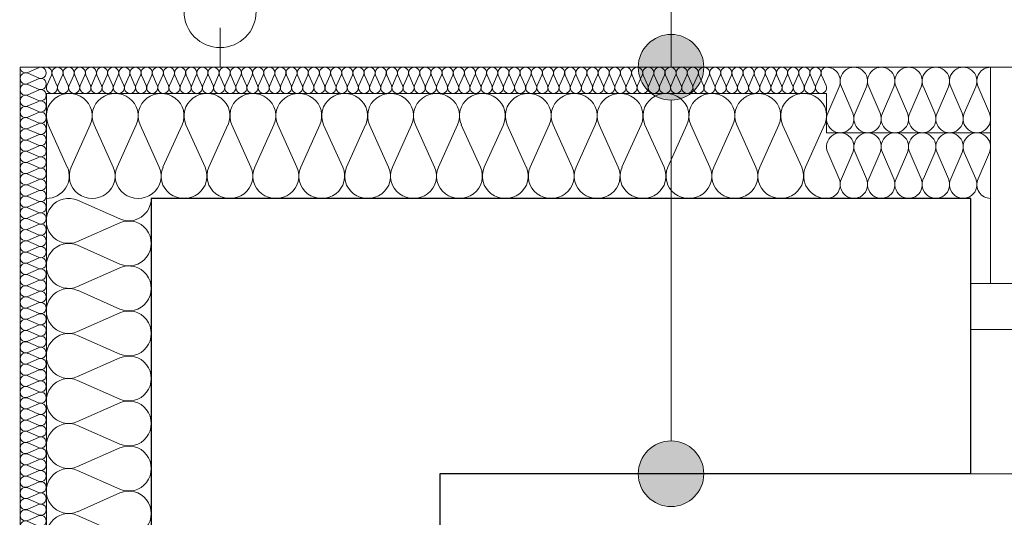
# Model space of a CAD drawing. Extents: x -438200 to -357500, y 15000 to 163871.
# Tile 15 of 148: x -430486 to -428984, y 36606 to 37365. Entities that reach past the tile are written whole.
import ezdxf

# ---------------------------------------------------------------- set-up
doc = ezdxf.new("R2010")
doc.units = 0
doc.header["$MEASUREMENT"] = 0
for name, color, linetype in [('#podkład', 252, 'Continuous'), ('Arch ocieplenie', 252, 'Continuous'), ('Arch opisy', 252, 'Continuous'), ('Inwent Izolacje', 252, 'Continuous')]:
    doc.layers.add(name, color=color, linetype=linetype)
for name, color, linetype, lineweight in [('Arch ocieplenie_Nr_Pióra__9', 252, 'Continuous', 13), ('Arch opisy_Nr_Pióra__21', 252, 'Continuous', 9), ('Arch wykończenie_Nr_Pióra__3', 252, 'Continuous', 18), ('INWENT DACH_Nr_Pióra__21', 252, 'Continuous', 9), ('Inwent Izolacje_Nr_Pióra__2', 252, 'Continuous', 13), ('INWENT. OKNA_Nr_Pióra__5', 252, 'Continuous', 13), ('INWENT.ŚCIANY_Nr_Pióra__1', 252, 'Continuous', 25), ('INWENT.ŚCIANY_Nr_Pióra__2', 252, 'Continuous', 13), ('INWENT.ŚCIANY_Nr_Pióra__21', 252, 'Continuous', 9)]:
    doc.layers.add(name, color=color, linetype=linetype, lineweight=lineweight)

# ---------------------------------------------------------------- blocks, each defined once
blk = doc.blocks.new('Izolacja cieplna 14_14', base_point=(-430484.9, 37292.6))
at = {"layer": 'Arch ocieplenie_Nr_Pióra__9', "linetype": 'Continuous'}
for p, q in [((-430456.9, 37291.9), (-430473, 37284.8)), ((-430473, 37283.4), (-430456.9, 37276.2)), ((-430456.9, 37274.8), (-430473, 37267.7)), ((-430473, 37266.3), (-430456.9, 37259.2)), ((-430456.9, 37257.7), (-430473, 37250.6)), ((-430473, 37249.2), (-430456.9, 37242.1)), ((-430456.9, 37240.6), (-430473, 37233.5)), ((-430473, 37232.1), (-430456.9, 37225)), ((-430456.9, 37223.6), (-430473, 37216.5)), ((-430473, 37215), (-430456.9, 37207.9)), ((-430456.9, 37206.5), (-430473, 37199.4)), ((-430473, 37197.9), (-430456.9, 37190.8)), ((-430456.9, 37189.4), (-430473, 37182.3)), ((-430473, 37180.9), (-430456.9, 37173.7)), ((-430456.9, 37172.3), (-430473, 37165.2)), ((-430473, 37163.8), (-430456.9, 37156.7)), ((-430456.9, 37155.2), (-430473, 37148.1)), ((-430473, 37146.7), (-430456.9, 37139.6)), ((-430456.9, 37138.1), (-430473, 37131)), ((-430473, 37129.6), (-430456.9, 37122.5)), ((-430456.9, 37121.1), (-430473, 37114)), ((-430473, 37112.5), (-430456.9, 37105.4)), ((-430456.9, 37104), (-430473, 37096.9)), ((-430473, 37095.4), (-430456.9, 37088.3)), ((-430456.9, 37086.9), (-430473, 37079.8)), ((-430473, 37078.4), (-430456.9, 37071.2)), ((-430456.9, 37069.8), (-430473, 37062.7)), ((-430473, 37061.3), (-430456.9, 37054.2)), ((-430456.9, 37052.7), (-430473, 37045.6)), ((-430473, 37044.2), (-430456.9, 37037.1)), ((-430456.9, 37035.6), (-430473, 37028.5)), ((-430473, 37027.1), (-430456.9, 37020)), ((-430456.9, 37018.6), (-430473, 37011.5)), ((-430473, 37010), (-430456.9, 37002.9)), ((-430456.9, 37001.5), (-430473, 36994.4)), ((-430473, 36992.9), (-430456.9, 36985.8)), ((-430456.9, 36984.4), (-430473, 36977.3)), ((-430473, 36975.9), (-430456.9, 36968.7)), ((-430456.9, 36967.3), (-430473, 36960.2)), ((-430473, 36958.8), (-430456.9, 36951.7)), ((-430456.9, 36950.2), (-430473, 36943.1)), ((-430473, 36941.7), (-430456.9, 36934.6)), ((-430456.9, 36933.1), (-430473, 36926)), ((-430473, 36924.6), (-430456.9, 36917.5)), ((-430456.9, 36916.1), (-430473, 36909)), ((-430473, 36907.5), (-430456.9, 36900.4)), ((-430456.9, 36899), (-430473, 36891.9)), ((-430473, 36890.4), (-430456.9, 36883.3)), ((-430456.9, 36881.9), (-430473, 36874.8)), ((-430473, 36873.4), (-430456.9, 36866.2)), ((-430456.9, 36864.8), (-430473, 36857.7)), ((-430473, 36856.3), (-430456.9, 36849.2)), ((-430456.9, 36847.7), (-430473, 36840.6)), ((-430473, 36839.2), (-430456.9, 36832.1)), ((-430456.9, 36830.6), (-430473, 36823.5)), ((-430473, 36822.1), (-430456.9, 36815)), ((-430456.9, 36813.6), (-430473, 36806.5)), ((-430473, 36805), (-430456.9, 36797.9)), ((-430456.9, 36796.5), (-430473, 36789.4)), ((-430473, 36787.9), (-430456.9, 36780.8)), ((-430456.9, 36779.4), (-430473, 36772.3)), ((-430473, 36770.9), (-430456.9, 36763.7)), ((-430456.9, 36762.3), (-430473, 36755.2)), ((-430473, 36753.8), (-430456.9, 36746.7)), ((-430456.9, 36745.2), (-430473, 36738.1)), ((-430473, 36736.7), (-430456.9, 36729.6)), ((-430456.9, 36728.1), (-430473, 36721)), ((-430473, 36719.6), (-430456.9, 36712.5)), ((-430456.9, 36711.1), (-430473, 36704)), ((-430473, 36702.5), (-430456.9, 36695.4)), ((-430456.9, 36694), (-430473, 36686.9)), ((-430473, 36685.4), (-430456.9, 36678.3)), ((-430456.9, 36676.9), (-430473, 36669.8)), ((-430473, 36668.4), (-430456.9, 36661.2)), ((-430456.9, 36659.8), (-430473, 36652.7)), ((-430473, 36651.3), (-430456.9, 36644.2)), ((-430456.9, 36642.7), (-430473, 36635.6)), ((-430473, 36634.2), (-430456.9, 36627.1)), ((-430456.9, 36625.6), (-430473, 36618.5)), ((-430473, 36617.1), (-430456.9, 36610)), ((-430456.9, 36608.6), (-430473, 36601.5)), ((-430473, 36600), (-430456.9, 36592.9)), ((-430456.9, 36591.5), (-430473, 36584.4)), ((-430473, 36582.9), (-430456.9, 36575.8)), ((-430456.9, 36574.4), (-430473, 36567.3)), ((-430473, 36565.9), (-430456.9, 36558.7)), ((-430456.9, 36557.3), (-430473, 36550.2)), ((-430473, 36548.8), (-430456.9, 36541.7)), ((-430456.9, 36540.2), (-430473, 36533.1)), ((-430473, 36531.7), (-430456.9, 36524.6)), ((-430456.9, 36523.1), (-430473, 36516)), ((-430473, 36514.6), (-430456.9, 36507.5)), ((-430456.9, 36506.1), (-430473, 36499)), ((-430473, 36497.5), (-430456.9, 36490.4)), ((-430456.9, 36489), (-430473, 36481.9)), ((-430473, 36480.4), (-430456.9, 36473.3)), ((-430456.9, 36471.9), (-430473, 36464.8)), ((-430473, 36463.4), (-430456.9, 36456.2)), ((-430456.9, 36454.8), (-430473, 36447.7)), ((-430473, 36446.3), (-430456.9, 36439.2)), ((-430456.9, 36437.7), (-430473, 36430.6)), ((-430473, 36429.2), (-430456.9, 36422.1)), ((-430456.9, 36420.6), (-430473, 36413.5)), ((-430473, 36412.1), (-430456.9, 36405)), ((-430456.9, 36403.6), (-430473, 36396.5)), ((-430473, 36395), (-430456.9, 36387.9)), ((-430456.9, 36386.5), (-430473, 36379.4)), ((-430473, 36377.9), (-430456.9, 36370.8)), ((-430456.9, 36369.4), (-430473, 36362.3)), ((-430473, 36360.9), (-430456.9, 36353.7)), ((-430456.9, 36352.3), (-430473, 36345.2)), ((-430473, 36343.8), (-430456.9, 36336.7)), ((-430456.9, 36335.2), (-430473, 36328.1)), ((-430473, 36326.7), (-430456.9, 36319.6)), ((-430456.9, 36318.1), (-430473, 36311)), ((-430473, 36309.6), (-430456.9, 36302.5)), ((-430456.9, 36301.1), (-430473, 36294)), ((-430473, 36292.5), (-430456.9, 36285.4)), ((-430456.9, 36284), (-430473, 36276.9)), ((-430473, 36275.4), (-430456.9, 36268.3)), ((-430456.9, 36266.9), (-430473, 36259.8)), ((-430473, 36258.4), (-430456.9, 36251.2)), ((-430456.9, 36249.8), (-430473, 36242.7)), ((-430473, 36241.3), (-430456.9, 36234.2)), ((-430456.9, 36232.7), (-430473, 36225.6)), ((-430473, 36224.2), (-430456.9, 36217.1)), ((-430456.9, 36215.6), (-430473, 36208.5)), ((-430473, 36207.1), (-430456.9, 36200)), ((-430456.9, 36198.6), (-430473, 36191.5)), ((-430473, 36190), (-430456.9, 36182.9)), ((-430456.9, 36181.5), (-430473, 36174.4)), ((-430473, 36172.9), (-430456.9, 36165.8)), ((-430456.9, 36164.4), (-430473, 36157.3)), ((-430473, 36155.9), (-430456.9, 36148.7)), ((-430456.9, 36147.3), (-430473, 36140.2)), ((-430473, 36138.8), (-430456.9, 36131.7)), ((-430456.9, 36130.2), (-430473, 36123.1)), ((-430473, 36121.7), (-430456.9, 36114.6)), ((-430456.9, 36113.1), (-430473, 36106)), ((-430473, 36104.6), (-430456.9, 36097.5)), ((-430456.9, 36096.1), (-430473, 36089)), ((-430473, 36087.5), (-430456.9, 36080.4)), ((-430456.9, 36079), (-430473, 36071.9)), ((-430473, 36070.4), (-430456.9, 36063.3))]:
    blk.add_line(p, q, dxfattribs=at)
for centre, start_param, end_param in [((-430476.4, 37292.6), 4.712389, 6.695979), ((-430453.5, 37284.1), 5.870392, 9.837571), ((-430476.4, 37275.5), 2.7288, 6.695979), ((-430453.5, 37267), 5.870392, 9.837571), ((-430476.4, 37258.4), 2.7288, 6.695979), ((-430453.5, 37249.9), 5.870392, 9.837571), ((-430476.4, 37241.4), 2.7288, 6.695979), ((-430453.5, 37232.8), 5.870392, 9.837571), ((-430476.4, 37224.3), 2.7288, 6.695979), ((-430476.4, 37207.2), 2.7288, 6.695979), ((-430453.5, 37215.7), 5.870392, 9.837571), ((-430476.4, 37190.1), 2.7288, 6.695979), ((-430453.5, 37198.7), 5.870392, 9.837571), ((-430476.4, 37173), 2.7288, 6.695979), ((-430453.5, 37181.6), 5.870392, 9.837571), ((-430453.5, 37164.5), 5.870392, 9.837571), ((-430476.4, 37155.9), 2.7288, 6.695979), ((-430453.5, 37147.4), 5.870392, 9.837571), ((-430476.4, 37138.9), 2.7288, 6.695979), ((-430453.5, 37130.3), 5.870392, 9.837571), ((-430476.4, 37121.8), 2.7288, 6.695979), ((-430453.5, 37113.2), 5.870392, 9.837571), ((-430476.4, 37104.7), 2.7288, 6.695979), ((-430453.5, 37096.2), 5.870392, 9.837571), ((-430476.4, 37087.6), 2.7288, 6.695979), ((-430476.4, 37070.5), 2.7288, 6.695979), ((-430453.5, 37079.1), 5.870392, 9.837571), ((-430476.4, 37053.4), 2.7288, 6.695979), ((-430453.5, 37062), 5.870392, 9.837571), ((-430476.4, 37036.4), 2.7288, 6.695979), ((-430453.5, 37044.9), 5.870392, 9.837571), ((-430453.5, 37027.8), 5.870392, 9.837571), ((-430476.4, 37019.3), 2.7288, 6.695979), ((-430453.5, 37010.7), 5.870392, 9.837571), ((-430476.4, 37002.2), 2.7288, 6.695979), ((-430453.5, 36993.7), 5.870392, 9.837571), ((-430476.4, 36985.1), 2.7288, 6.695979), ((-430453.5, 36976.6), 5.870392, 9.837571), ((-430476.4, 36968), 2.7288, 6.695979), ((-430476.4, 36950.9), 2.7288, 6.695979), ((-430453.5, 36959.5), 5.870392, 9.837571), ((-430476.4, 36933.9), 2.7288, 6.695979), ((-430453.5, 36942.4), 5.870392, 9.837571), ((-430476.4, 36916.8), 2.7288, 6.695979), ((-430453.5, 36925.3), 5.870392, 9.837571), ((-430453.5, 36908.2), 5.870392, 9.837571), ((-430476.4, 36899.7), 2.7288, 6.695979), ((-430453.5, 36891.2), 5.870392, 9.837571), ((-430476.4, 36882.6), 2.7288, 6.695979), ((-430453.5, 36874.1), 5.870392, 9.837571), ((-430476.4, 36865.5), 2.7288, 6.695979), ((-430453.5, 36857), 5.870392, 9.837571), ((-430476.4, 36848.4), 2.7288, 6.695979), ((-430476.4, 36831.4), 2.7288, 6.695979), ((-430453.5, 36839.9), 5.870392, 9.837571), ((-430476.4, 36814.3), 2.7288, 6.695979), ((-430453.5, 36822.8), 5.870392, 9.837571), ((-430476.4, 36797.2), 2.7288, 6.695979), ((-430453.5, 36805.7), 5.870392, 9.837571), ((-430453.5, 36788.7), 5.870392, 9.837571), ((-430476.4, 36780.1), 2.7288, 6.695979), ((-430453.5, 36771.6), 5.870392, 9.837571), ((-430476.4, 36763), 2.7288, 6.695979), ((-430453.5, 36754.5), 5.870392, 9.837571), ((-430476.4, 36745.9), 2.7288, 6.695979), ((-430453.5, 36737.4), 5.870392, 9.837571), ((-430476.4, 36728.9), 2.7288, 6.695979), ((-430476.4, 36711.8), 2.7288, 6.695979), ((-430453.5, 36720.3), 5.870392, 9.837571), ((-430476.4, 36694.7), 2.7288, 6.695979), ((-430453.5, 36703.2), 5.870392, 9.837571), ((-430476.4, 36677.6), 2.7288, 6.695979), ((-430453.5, 36686.2), 5.870392, 9.837571), ((-430476.4, 36660.5), 2.7288, 6.695979), ((-430453.5, 36669.1), 5.870392, 9.837571), ((-430453.5, 36652), 5.870392, 9.837571), ((-430476.4, 36643.4), 2.7288, 6.695979), ((-430453.5, 36634.9), 5.870392, 9.837571), ((-430476.4, 36626.4), 2.7288, 6.695979), ((-430453.5, 36617.8), 5.870392, 9.837571), ((-430476.4, 36609.3), 2.7288, 6.695979), ((-430453.5, 36600.7), 5.870392, 9.837571), ((-430476.4, 36592.2), 2.7288, 6.695979), ((-430476.4, 36575.1), 2.7288, 6.695979), ((-430453.5, 36583.7), 5.870392, 9.837571), ((-430476.4, 36558), 2.7288, 6.695979), ((-430453.5, 36566.6), 5.870392, 9.837571), ((-430476.4, 36540.9), 2.7288, 6.695979), ((-430453.5, 36549.5), 5.870392, 9.837571), ((-430453.5, 36532.4), 5.870392, 9.837571), ((-430476.4, 36523.9), 2.7288, 6.695979), ((-430453.5, 36515.3), 5.870392, 9.837571), ((-430476.4, 36506.8), 2.7288, 6.695979), ((-430453.5, 36498.2), 5.870392, 9.837571), ((-430476.4, 36489.7), 2.7288, 6.695979), ((-430453.5, 36481.2), 5.870392, 9.837571), ((-430476.4, 36472.6), 2.7288, 6.695979), ((-430476.4, 36455.5), 2.7288, 6.695979), ((-430453.5, 36464.1), 5.870392, 9.837571), ((-430476.4, 36438.4), 2.7288, 6.695979), ((-430453.5, 36447), 5.870392, 9.837571), ((-430476.4, 36421.4), 2.7288, 6.695979), ((-430453.5, 36429.9), 5.870392, 9.837571), ((-430453.5, 36412.8), 5.870392, 9.837571), ((-430476.4, 36404.3), 2.7288, 6.695979), ((-430453.5, 36395.7), 5.870392, 9.837571), ((-430476.4, 36387.2), 2.7288, 6.695979), ((-430453.5, 36378.7), 5.870392, 9.837571), ((-430476.4, 36370.1), 2.7288, 6.695979), ((-430453.5, 36361.6), 5.870392, 9.837571), ((-430476.4, 36353), 2.7288, 6.695979), ((-430476.4, 36335.9), 2.7288, 6.695979), ((-430453.5, 36344.5), 5.870392, 9.837571), ((-430476.4, 36318.9), 2.7288, 6.695979), ((-430453.5, 36327.4), 5.870392, 9.837571), ((-430476.4, 36301.8), 2.7288, 6.695979), ((-430453.5, 36310.3), 5.870392, 9.837571), ((-430453.5, 36293.2), 5.870392, 9.837571), ((-430476.4, 36284.7), 2.7288, 6.695979), ((-430453.5, 36276.2), 5.870392, 9.837571), ((-430476.4, 36267.6), 2.7288, 6.695979), ((-430453.5, 36259.1), 5.870392, 9.837571), ((-430476.4, 36250.5), 2.7288, 6.695979), ((-430453.5, 36242), 5.870392, 9.837571), ((-430476.4, 36233.4), 2.7288, 6.695979), ((-430476.4, 36216.4), 2.7288, 6.695979), ((-430453.5, 36224.9), 5.870392, 9.837571), ((-430476.4, 36199.3), 2.7288, 6.695979), ((-430453.5, 36207.8), 5.870392, 9.837571), ((-430476.4, 36182.2), 2.7288, 6.695979), ((-430453.5, 36190.7), 5.870392, 9.837571), ((-430476.4, 36165.1), 2.7288, 6.695979), ((-430453.5, 36173.7), 5.870392, 9.837571), ((-430453.5, 36156.6), 5.870392, 9.837571), ((-430476.4, 36148), 2.7288, 6.695979), ((-430453.5, 36139.5), 5.870392, 9.837571), ((-430476.4, 36130.9), 2.7288, 6.695979), ((-430453.5, 36122.4), 5.870392, 9.837571), ((-430476.4, 36113.9), 2.7288, 6.695979), ((-430453.5, 36105.3), 5.870392, 9.837571), ((-430476.4, 36096.8), 2.7288, 6.695979), ((-430476.4, 36079.7), 2.7288, 6.695979), ((-430453.5, 36088.2), 5.870392, 9.837571), ((-430476.4, 36062.6), 2.7288, 4.712389), ((-430453.5, 36071.2), 5.870392, 9.837571)]:
    blk.add_ellipse(centre, major_axis=(0, -8.54), ratio=0.995956, start_param=start_param, end_param=end_param, dxfattribs=at)
blk = doc.blocks.new('Izolacja cieplna 14_18', base_point=(-429254.9, 37292.6))
at = {"layer": 'Arch ocieplenie_Nr_Pióra__9', "linetype": 'Continuous'}
for p, q in [((-430437.2, 37280.7), (-430444.2, 37264.5)), ((-430428.7, 37264.5), (-430435.7, 37280.7)), ((-430420.2, 37280.7), (-430427.2, 37264.5)), ((-430411.7, 37264.5), (-430418.7, 37280.7)), ((-430403.2, 37280.7), (-430410.2, 37264.5)), ((-430394.7, 37264.5), (-430401.7, 37280.7)), ((-430386.2, 37280.7), (-430393.2, 37264.5)), ((-430377.7, 37264.5), (-430384.7, 37280.7)), ((-430369.2, 37280.7), (-430376.2, 37264.5)), ((-430360.7, 37264.5), (-430367.7, 37280.7)), ((-430352.2, 37280.7), (-430359.2, 37264.5)), ((-430343.7, 37264.5), (-430350.7, 37280.7)), ((-430335.2, 37280.7), (-430342.2, 37264.5)), ((-430326.7, 37264.5), (-430333.7, 37280.7)), ((-430318.2, 37280.7), (-430325.2, 37264.5)), ((-430309.7, 37264.5), (-430316.7, 37280.7)), ((-430301.2, 37280.7), (-430308.2, 37264.5)), ((-430292.7, 37264.5), (-430299.7, 37280.7)), ((-430284.2, 37280.7), (-430291.2, 37264.5)), ((-430275.7, 37264.5), (-430282.7, 37280.7)), ((-430267.2, 37280.7), (-430274.2, 37264.5)), ((-430258.7, 37264.5), (-430265.7, 37280.7)), ((-430250.2, 37280.7), (-430257.2, 37264.5)), ((-430241.7, 37264.5), (-430248.7, 37280.7)), ((-430233.2, 37280.7), (-430240.2, 37264.5)), ((-430224.7, 37264.5), (-430231.7, 37280.7)), ((-430216.2, 37280.7), (-430223.2, 37264.5)), ((-430207.7, 37264.5), (-430214.7, 37280.7)), ((-430199.2, 37280.7), (-430206.2, 37264.5)), ((-430190.7, 37264.5), (-430197.7, 37280.7)), ((-430182.2, 37280.7), (-430189.2, 37264.5)), ((-430173.7, 37264.5), (-430180.7, 37280.7)), ((-430165.2, 37280.7), (-430172.2, 37264.5)), ((-430156.7, 37264.5), (-430163.7, 37280.7)), ((-430148.2, 37280.7), (-430155.2, 37264.5)), ((-430139.7, 37264.5), (-430146.7, 37280.7)), ((-430131.2, 37280.7), (-430138.2, 37264.5)), ((-430122.7, 37264.5), (-430129.7, 37280.7)), ((-430114.2, 37280.7), (-430121.2, 37264.5)), ((-430105.7, 37264.5), (-430112.7, 37280.7)), ((-430097.2, 37280.7), (-430104.2, 37264.5)), ((-430088.7, 37264.5), (-430095.7, 37280.7)), ((-430080.2, 37280.7), (-430087.2, 37264.5)), ((-430071.7, 37264.5), (-430078.7, 37280.7)), ((-430063.2, 37280.7), (-430070.2, 37264.5)), ((-430054.7, 37264.5), (-430061.7, 37280.7)), ((-430046.2, 37280.7), (-430053.2, 37264.5)), ((-430037.7, 37264.5), (-430044.7, 37280.7)), ((-430029.2, 37280.7), (-430036.2, 37264.5)), ((-430020.7, 37264.5), (-430027.7, 37280.7)), ((-430012.2, 37280.7), (-430019.2, 37264.5)), ((-430003.7, 37264.5), (-430010.7, 37280.7)), ((-429995.2, 37280.7), (-430002.2, 37264.5)), ((-429986.7, 37264.5), (-429993.7, 37280.7)), ((-429978.2, 37280.7), (-429985.2, 37264.5)), ((-429969.7, 37264.5), (-429976.7, 37280.7)), ((-429961.2, 37280.7), (-429968.2, 37264.5)), ((-429952.7, 37264.5), (-429959.7, 37280.7)), ((-429944.2, 37280.7), (-429951.2, 37264.5)), ((-429935.7, 37264.5), (-429942.7, 37280.7)), ((-429927.2, 37280.7), (-429934.2, 37264.5)), ((-429918.7, 37264.5), (-429925.7, 37280.7)), ((-429910.2, 37280.7), (-429917.2, 37264.5)), ((-429901.7, 37264.5), (-429908.7, 37280.7)), ((-429893.2, 37280.7), (-429900.2, 37264.5)), ((-429884.7, 37264.5), (-429891.7, 37280.7)), ((-429876.2, 37280.7), (-429883.2, 37264.5)), ((-429867.7, 37264.5), (-429874.7, 37280.7)), ((-429859.2, 37280.7), (-429866.2, 37264.5)), ((-429850.7, 37264.5), (-429857.7, 37280.7)), ((-429842.2, 37280.7), (-429849.2, 37264.5)), ((-429833.7, 37264.5), (-429840.7, 37280.7)), ((-429825.2, 37280.7), (-429832.2, 37264.5)), ((-429816.7, 37264.5), (-429823.7, 37280.7)), ((-429808.2, 37280.7), (-429815.2, 37264.5)), ((-429799.7, 37264.5), (-429806.7, 37280.7)), ((-429791.2, 37280.7), (-429798.2, 37264.5)), ((-429782.7, 37264.5), (-429789.7, 37280.7)), ((-429774.2, 37280.7), (-429781.2, 37264.5)), ((-429765.7, 37264.5), (-429772.7, 37280.7)), ((-429757.2, 37280.7), (-429764.2, 37264.5)), ((-429748.7, 37264.5), (-429755.7, 37280.7)), ((-429740.2, 37280.7), (-429747.2, 37264.5)), ((-429731.7, 37264.5), (-429738.7, 37280.7)), ((-429723.2, 37280.7), (-429730.2, 37264.5)), ((-429714.7, 37264.5), (-429721.7, 37280.7)), ((-429706.2, 37280.7), (-429713.2, 37264.5)), ((-429697.7, 37264.5), (-429704.7, 37280.7)), ((-429689.2, 37280.7), (-429696.2, 37264.5)), ((-429680.7, 37264.5), (-429687.7, 37280.7)), ((-429672.2, 37280.7), (-429679.2, 37264.5)), ((-429663.7, 37264.5), (-429670.7, 37280.7)), ((-429655.2, 37280.7), (-429662.2, 37264.5)), ((-429646.7, 37264.5), (-429653.7, 37280.7)), ((-429638.2, 37280.7), (-429645.2, 37264.5)), ((-429629.7, 37264.5), (-429636.7, 37280.7)), ((-429621.2, 37280.7), (-429628.2, 37264.5)), ((-429612.7, 37264.5), (-429619.7, 37280.7)), ((-429604.2, 37280.7), (-429611.2, 37264.5)), ((-429595.7, 37264.5), (-429602.7, 37280.7)), ((-429587.2, 37280.7), (-429594.2, 37264.5)), ((-429578.7, 37264.5), (-429585.7, 37280.7)), ((-429570.2, 37280.7), (-429577.2, 37264.5)), ((-429561.7, 37264.5), (-429568.7, 37280.7)), ((-429553.2, 37280.7), (-429560.2, 37264.5)), ((-429544.7, 37264.5), (-429551.7, 37280.7)), ((-429536.2, 37280.7), (-429543.2, 37264.5)), ((-429527.7, 37264.5), (-429534.7, 37280.7)), ((-429519.2, 37280.7), (-429526.2, 37264.5)), ((-429510.7, 37264.5), (-429517.7, 37280.7)), ((-429502.2, 37280.7), (-429509.2, 37264.5)), ((-429493.7, 37264.5), (-429500.7, 37280.7)), ((-429485.2, 37280.7), (-429492.2, 37264.5)), ((-429476.7, 37264.5), (-429483.7, 37280.7)), ((-429468.2, 37280.7), (-429475.2, 37264.5)), ((-429459.7, 37264.5), (-429466.7, 37280.7)), ((-429451.2, 37280.7), (-429458.2, 37264.5)), ((-429442.7, 37264.5), (-429449.7, 37280.7)), ((-429434.2, 37280.7), (-429441.2, 37264.5)), ((-429425.7, 37264.5), (-429432.7, 37280.7)), ((-429417.2, 37280.7), (-429424.2, 37264.5)), ((-429408.7, 37264.5), (-429415.7, 37280.7)), ((-429400.2, 37280.7), (-429407.2, 37264.5)), ((-429391.7, 37264.5), (-429398.7, 37280.7)), ((-429383.2, 37280.7), (-429390.2, 37264.5)), ((-429374.7, 37264.5), (-429381.7, 37280.7)), ((-429366.2, 37280.7), (-429373.2, 37264.5)), ((-429357.7, 37264.5), (-429364.7, 37280.7)), ((-429349.2, 37280.7), (-429356.2, 37264.5)), ((-429340.7, 37264.5), (-429347.7, 37280.7)), ((-429332.2, 37280.7), (-429339.2, 37264.5)), ((-429323.7, 37264.5), (-429330.7, 37280.7)), ((-429315.2, 37280.7), (-429322.2, 37264.5)), ((-429306.7, 37264.5), (-429313.7, 37280.7)), ((-429298.2, 37280.7), (-429305.2, 37264.5)), ((-429289.7, 37264.5), (-429296.7, 37280.7)), ((-429281.2, 37280.7), (-429288.2, 37264.5)), ((-429272.7, 37264.5), (-429279.7, 37280.7)), ((-429264.2, 37280.7), (-429271.2, 37264.5)), ((-429255.7, 37264.5), (-429262.7, 37280.7))]:
    blk.add_line(p, q, dxfattribs=at)
for centre, start_param, end_param in [((-430444.9, 37284.1), 1.158004, 3.141593), ((-430427.9, 37284.1), 1.158004, 5.125183), ((-430410.9, 37284.1), 1.158004, 5.125183), ((-430393.9, 37284.1), 1.158004, 5.125183), ((-430376.9, 37284.1), 1.158004, 5.125183), ((-430359.9, 37284.1), 1.158004, 5.125183), ((-430342.9, 37284.1), 1.158004, 5.125183), ((-430325.9, 37284.1), 1.158004, 5.125183), ((-430308.9, 37284.1), 1.158004, 5.125183), ((-430291.9, 37284.1), 1.158004, 5.125183), ((-430274.9, 37284.1), 1.158004, 5.125183), ((-430257.9, 37284.1), 1.158004, 5.125183), ((-430240.9, 37284.1), 1.158004, 5.125183), ((-430223.9, 37284.1), 1.158004, 5.125183), ((-430206.9, 37284.1), 1.158004, 5.125183), ((-430189.9, 37284.1), 1.158004, 5.125183), ((-430172.9, 37284.1), 1.158004, 5.125183), ((-430155.9, 37284.1), 1.158004, 5.125183), ((-430138.9, 37284.1), 1.158004, 5.125183), ((-430121.9, 37284.1), 1.158004, 5.125183), ((-430104.9, 37284.1), 1.158004, 5.125183), ((-430087.9, 37284.1), 1.158004, 5.125183), ((-430070.9, 37284.1), 1.158004, 5.125183), ((-430053.9, 37284.1), 1.158004, 5.125183), ((-430036.9, 37284.1), 1.158004, 5.125183), ((-430019.9, 37284.1), 1.158004, 5.125183), ((-430002.9, 37284.1), 1.158004, 5.125183), ((-429985.9, 37284.1), 1.158004, 5.125183), ((-429968.9, 37284.1), 1.158004, 5.125183), ((-429951.9, 37284.1), 1.158004, 5.125183), ((-429934.9, 37284.1), 1.158004, 5.125183), ((-429917.9, 37284.1), 1.158004, 5.125183), ((-429900.9, 37284.1), 1.158004, 5.125183), ((-429883.9, 37284.1), 1.158004, 5.125183), ((-429866.9, 37284.1), 1.158004, 5.125183), ((-429849.9, 37284.1), 1.158004, 5.125183), ((-429832.9, 37284.1), 1.158004, 5.125183), ((-429815.9, 37284.1), 1.158004, 5.125183), ((-429798.9, 37284.1), 1.158004, 5.125183), ((-429781.9, 37284.1), 1.158004, 5.125183), ((-429764.9, 37284.1), 1.158004, 5.125183), ((-429747.9, 37284.1), 1.158004, 5.125183), ((-429730.9, 37284.1), 1.158004, 5.125183), ((-429713.9, 37284.1), 1.158004, 5.125183), ((-429696.9, 37284.1), 1.158004, 5.125183), ((-429679.9, 37284.1), 1.158004, 5.125183), ((-429662.9, 37284.1), 1.158004, 5.125183), ((-429645.9, 37284.1), 1.158004, 5.125183), ((-429628.9, 37284.1), 1.158004, 5.125183), ((-429611.9, 37284.1), 1.158004, 5.125183), ((-429594.9, 37284.1), 1.158004, 5.125183), ((-429577.9, 37284.1), 1.158004, 5.125183), ((-429560.9, 37284.1), 1.158004, 5.125183), ((-429543.9, 37284.1), 1.158004, 5.125183), ((-429526.9, 37284.1), 1.158004, 5.125183), ((-429509.9, 37284.1), 1.158004, 5.125183), ((-429492.9, 37284.1), 1.158004, 5.125183), ((-429475.9, 37284.1), 1.158004, 5.125183), ((-429458.9, 37284.1), 1.158004, 5.125183), ((-429441.9, 37284.1), 1.158004, 5.125183), ((-429424.9, 37284.1), 1.158004, 5.125183), ((-429407.9, 37284.1), 1.158004, 5.125183), ((-429390.9, 37284.1), 1.158004, 5.125183), ((-429373.9, 37284.1), 1.158004, 5.125183), ((-429356.9, 37284.1), 1.158004, 5.125183), ((-429339.9, 37284.1), 1.158004, 5.125183), ((-429322.9, 37284.1), 1.158004, 5.125183), ((-429305.9, 37284.1), 1.158004, 5.125183), ((-429288.9, 37284.1), 1.158004, 5.125183), ((-429271.9, 37284.1), 1.158004, 5.125183), ((-429254.9, 37284.1), 3.141593, 5.125182), ((-430436.4, 37261.1), 4.299595, 8.266775), ((-430419.4, 37261.1), 4.299595, 8.266775), ((-430402.4, 37261.1), 4.299595, 8.266775), ((-430385.4, 37261.1), 4.299595, 8.266775), ((-430368.4, 37261.1), 4.299595, 8.266775), ((-430351.4, 37261.1), 4.299595, 8.266775), ((-430334.4, 37261.1), 4.299595, 8.266775), ((-430317.4, 37261.1), 4.299595, 8.266775), ((-430300.4, 37261.1), 4.299595, 8.266775), ((-430283.4, 37261.1), 4.299595, 8.266775), ((-430266.4, 37261.1), 4.299595, 8.266775), ((-430249.4, 37261.1), 4.299595, 8.266775), ((-430232.4, 37261.1), 4.299595, 8.266775), ((-430215.4, 37261.1), 4.299595, 8.266775), ((-430198.4, 37261.1), 4.299595, 8.266775), ((-430181.4, 37261.1), 4.299595, 8.266775), ((-430164.4, 37261.1), 4.299595, 8.266775), ((-430147.4, 37261.1), 4.299595, 8.266775), ((-430130.4, 37261.1), 4.299595, 8.266775), ((-430113.4, 37261.1), 4.299595, 8.266775), ((-430096.4, 37261.1), 4.299595, 8.266775), ((-430079.4, 37261.1), 4.299595, 8.266775), ((-430062.4, 37261.1), 4.299595, 8.266775), ((-430045.4, 37261.1), 4.299595, 8.266775), ((-430028.4, 37261.1), 4.299595, 8.266775), ((-430011.4, 37261.1), 4.299595, 8.266775), ((-429994.4, 37261.1), 4.299595, 8.266775), ((-429977.4, 37261.1), 4.299595, 8.266775), ((-429960.4, 37261.1), 4.299595, 8.266775), ((-429943.4, 37261.1), 4.299595, 8.266775), ((-429926.4, 37261.1), 4.299595, 8.266775), ((-429909.4, 37261.1), 4.299595, 8.266775), ((-429892.4, 37261.1), 4.299595, 8.266775), ((-429875.4, 37261.1), 4.299595, 8.266775), ((-429858.4, 37261.1), 4.299595, 8.266775), ((-429841.4, 37261.1), 4.299595, 8.266775), ((-429824.4, 37261.1), 4.299595, 8.266775), ((-429807.4, 37261.1), 4.299595, 8.266775), ((-429790.4, 37261.1), 4.299595, 8.266775), ((-429773.4, 37261.1), 4.299595, 8.266775), ((-429756.4, 37261.1), 4.299595, 8.266775), ((-429739.4, 37261.1), 4.299595, 8.266775), ((-429722.4, 37261.1), 4.299595, 8.266775), ((-429705.4, 37261.1), 4.299595, 8.266775), ((-429688.4, 37261.1), 4.299595, 8.266775), ((-429671.4, 37261.1), 4.299595, 8.266775), ((-429654.4, 37261.1), 4.299595, 8.266775), ((-429637.4, 37261.1), 4.299595, 8.266775), ((-429620.4, 37261.1), 4.299595, 8.266775), ((-429603.4, 37261.1), 4.299595, 8.266775), ((-429586.4, 37261.1), 4.299595, 8.266775), ((-429569.4, 37261.1), 4.299595, 8.266775), ((-429552.4, 37261.1), 4.299595, 8.266775), ((-429535.4, 37261.1), 4.299595, 8.266775), ((-429518.4, 37261.1), 4.299595, 8.266775), ((-429501.4, 37261.1), 4.299595, 8.266775), ((-429484.4, 37261.1), 4.299595, 8.266775), ((-429467.4, 37261.1), 4.299595, 8.266775), ((-429450.4, 37261.1), 4.299595, 8.266775), ((-429433.4, 37261.1), 4.299595, 8.266775), ((-429416.4, 37261.1), 4.299595, 8.266775), ((-429399.4, 37261.1), 4.299595, 8.266775), ((-429382.4, 37261.1), 4.299595, 8.266775), ((-429365.4, 37261.1), 4.299595, 8.266775), ((-429348.4, 37261.1), 4.299595, 8.266775), ((-429331.4, 37261.1), 4.299595, 8.266775), ((-429314.4, 37261.1), 4.299595, 8.266775), ((-429297.4, 37261.1), 4.299595, 8.266775), ((-429280.4, 37261.1), 4.299595, 8.266775), ((-429263.4, 37261.1), 4.299595, 8.266775)]:
    blk.add_ellipse(centre, major_axis=(0, -8.51), ratio=0.999161, start_param=start_param, end_param=end_param, dxfattribs=at)
blk = doc.blocks.new('Izolacja cieplna 14_19', base_point=(-429004.9, 37292.6))
at = {"layer": 'Arch ocieplenie_Nr_Pióra__9', "linetype": 'Continuous'}
for p, q in [((-429235.9, 37262.8), (-429253.2, 37222.4)), ((-429215, 37222.4), (-429232.4, 37262.8)), ((-429194.2, 37262.8), (-429211.5, 37222.4)), ((-429173.4, 37222.4), (-429190.7, 37262.8)), ((-429152.5, 37262.8), (-429169.9, 37222.4)), ((-429131.7, 37222.4), (-429149, 37262.8)), ((-429110.9, 37262.8), (-429128.2, 37222.4)), ((-429090, 37222.4), (-429107.4, 37262.8)), ((-429069.2, 37262.8), (-429086.5, 37222.4)), ((-429048.4, 37222.4), (-429065.7, 37262.8)), ((-429027.5, 37262.8), (-429044.9, 37222.4)), ((-429006.7, 37222.4), (-429024, 37262.8))]:
    blk.add_line(p, q, dxfattribs=at)
for centre, start_param, end_param in [((-429254.9, 37271.3), 1.158004, 3.141593), ((-429213.3, 37271.3), 1.158004, 5.125183), ((-429171.6, 37271.3), 1.158004, 5.125183), ((-429129.9, 37271.3), 1.158004, 5.125183), ((-429088.3, 37271.3), 1.158004, 5.125183), ((-429046.6, 37271.3), 1.158004, 5.125183), ((-429004.9, 37271.3), 3.141593, 5.125182), ((-429234.1, 37213.9), 4.299595, 8.266775), ((-429192.4, 37213.9), 4.299595, 8.266775), ((-429150.8, 37213.9), 4.299595, 8.266775), ((-429109.1, 37213.9), 4.299595, 8.266775), ((-429067.4, 37213.9), 4.299595, 8.266775), ((-429025.8, 37213.9), 4.299595, 8.266775)]:
    blk.add_ellipse(centre, major_axis=(0, -21.3), ratio=0.979572, start_param=start_param, end_param=end_param, dxfattribs=at)
blk = doc.blocks.new('Izolacja cieplna 14_269', base_point=(-430284.9, 36062.6))
at = {"layer": 'Inwent Izolacje_Nr_Pióra__2', "linetype": 'Continuous'}
for p, q in [((-430332.6, 37061.2), (-430397.3, 37089.7)), ((-430397.3, 37026.8), (-430332.6, 37055.4)), ((-430332.6, 36992.5), (-430397.3, 37021.1)), ((-430397.3, 36958.2), (-430332.6, 36986.7)), ((-430332.6, 36923.8), (-430397.3, 36952.4)), ((-430397.3, 36889.5), (-430332.6, 36918.1)), ((-430332.6, 36855.2), (-430397.3, 36883.7)), ((-430397.3, 36820.8), (-430332.6, 36849.4)), ((-430332.6, 36786.5), (-430397.3, 36815.1)), ((-430397.3, 36752.2), (-430332.6, 36780.7)), ((-430332.6, 36717.8), (-430397.3, 36746.4)), ((-430397.3, 36683.5), (-430332.6, 36712.1)), ((-430332.6, 36649.2), (-430397.3, 36677.7)), ((-430397.3, 36614.8), (-430332.6, 36643.4)), ((-430332.6, 36580.5), (-430397.3, 36609.1)), ((-430397.3, 36546.2), (-430332.6, 36574.7)), ((-430332.6, 36511.8), (-430397.3, 36540.4)), ((-430397.3, 36477.5), (-430332.6, 36506.1)), ((-430332.6, 36443.2), (-430397.3, 36471.7)), ((-430397.3, 36408.8), (-430332.6, 36437.4)), ((-430332.6, 36374.5), (-430397.3, 36403.1)), ((-430397.3, 36340.2), (-430332.6, 36368.7)), ((-430332.6, 36305.8), (-430397.3, 36334.4)), ((-430397.3, 36271.5), (-430332.6, 36300.1)), ((-430332.6, 36237.2), (-430397.3, 36265.7)), ((-430397.3, 36202.8), (-430332.6, 36231.4)), ((-430332.6, 36168.5), (-430397.3, 36197.1)), ((-430397.3, 36134.2), (-430332.6, 36162.7)), ((-430332.6, 36099.8), (-430397.3, 36128.4)), ((-430397.3, 36065.5), (-430332.6, 36094.1))]:
    blk.add_line(p, q, dxfattribs=at)
for centre, start_param, end_param in [((-430410.9, 37058.3), 5.870392, 9.837571), ((-430319, 37092.6), 2.7288, 4.712389), ((-430319, 37023.9), 2.7288, 6.695979), ((-430410.9, 36989.6), 5.870392, 9.837571), ((-430319, 36955.3), 2.7288, 6.695979), ((-430410.9, 36920.9), 5.870392, 9.837571), ((-430319, 36886.6), 2.7288, 6.695979), ((-430410.9, 36852.3), 5.870392, 9.837571), ((-430319, 36817.9), 2.7288, 6.695979), ((-430410.9, 36783.6), 5.870392, 9.837571), ((-430319, 36749.3), 2.7288, 6.695979), ((-430410.9, 36714.9), 5.870392, 9.837571), ((-430319, 36680.6), 2.7288, 6.695979), ((-430410.9, 36646.3), 5.870392, 9.837571), ((-430319, 36611.9), 2.7288, 6.695979), ((-430410.9, 36577.6), 5.870392, 9.837571), ((-430319, 36543.3), 2.7288, 6.695979), ((-430410.9, 36508.9), 5.870392, 9.837571), ((-430319, 36474.6), 2.7288, 6.695979), ((-430410.9, 36440.3), 5.870392, 9.837571), ((-430319, 36405.9), 2.7288, 6.695979), ((-430410.9, 36371.6), 5.870392, 9.837571), ((-430319, 36337.3), 2.7288, 6.695979), ((-430410.9, 36302.9), 5.870392, 9.837571), ((-430319, 36268.6), 2.7288, 6.695979), ((-430410.9, 36234.3), 5.870392, 9.837571), ((-430319, 36199.9), 2.7288, 6.695979), ((-430410.9, 36165.6), 5.870392, 9.837571), ((-430319, 36131.3), 2.7288, 6.695979), ((-430410.9, 36096.9), 5.870392, 9.837571), ((-430319, 36062.6), 4.712389, 6.695979)]:
    blk.add_ellipse(centre, major_axis=(0, 34.3), ratio=0.991121, start_param=start_param, end_param=end_param, dxfattribs=at)
blk = doc.blocks.new('Izolacja cieplna 14_270', base_point=(-430444.9, 37092.6))
at = {"layer": 'Inwent Izolacje_Nr_Pióra__2', "linetype": 'Continuous'}
for p, q in [((-430442, 37204.9), (-430412.9, 37140.3)), ((-430407, 37140.3), (-430377.9, 37204.9)), ((-430372, 37204.9), (-430342.9, 37140.3)), ((-430337, 37140.3), (-430307.9, 37204.9)), ((-430302, 37204.9), (-430272.9, 37140.3)), ((-430267, 37140.3), (-430237.9, 37204.9)), ((-430232, 37204.9), (-430202.9, 37140.3)), ((-430197, 37140.3), (-430167.9, 37204.9)), ((-430162, 37204.9), (-430132.9, 37140.3)), ((-430127, 37140.3), (-430097.9, 37204.9)), ((-430092, 37204.9), (-430062.9, 37140.3)), ((-430057, 37140.3), (-430027.9, 37204.9)), ((-430022, 37204.9), (-429992.9, 37140.3)), ((-429987, 37140.3), (-429957.9, 37204.9)), ((-429952, 37204.9), (-429922.9, 37140.3)), ((-429917, 37140.3), (-429887.9, 37204.9)), ((-429882, 37204.9), (-429852.9, 37140.3)), ((-429847, 37140.3), (-429817.9, 37204.9)), ((-429812, 37204.9), (-429782.9, 37140.3)), ((-429777, 37140.3), (-429747.9, 37204.9)), ((-429742, 37204.9), (-429712.9, 37140.3)), ((-429707, 37140.3), (-429677.9, 37204.9)), ((-429672, 37204.9), (-429642.9, 37140.3)), ((-429637, 37140.3), (-429607.9, 37204.9)), ((-429602, 37204.9), (-429572.9, 37140.3)), ((-429567, 37140.3), (-429537.9, 37204.9)), ((-429532, 37204.9), (-429502.9, 37140.3)), ((-429497, 37140.3), (-429467.9, 37204.9)), ((-429462, 37204.9), (-429432.9, 37140.3)), ((-429427, 37140.3), (-429397.9, 37204.9)), ((-429392, 37204.9), (-429362.9, 37140.3)), ((-429357, 37140.3), (-429327.9, 37204.9)), ((-429322, 37204.9), (-429292.9, 37140.3)), ((-429287, 37140.3), (-429257.9, 37204.9))]:
    blk.add_line(p, q, dxfattribs=at)
for centre, start_param, end_param in [((-430409.9, 37218.6), 5.870392, 9.837571), ((-430339.9, 37218.6), 5.870392, 9.837571), ((-430269.9, 37218.6), 5.870392, 9.837571), ((-430199.9, 37218.6), 5.870392, 9.837571), ((-430129.9, 37218.6), 5.870392, 9.837571), ((-430059.9, 37218.6), 5.870392, 9.837571), ((-429989.9, 37218.6), 5.870392, 9.837571), ((-429919.9, 37218.6), 5.870392, 9.837571), ((-429849.9, 37218.6), 5.870392, 9.837571), ((-429779.9, 37218.6), 5.870392, 9.837571), ((-429709.9, 37218.6), 5.870392, 9.837571), ((-429639.9, 37218.6), 5.870392, 9.837571), ((-429569.9, 37218.6), 5.870392, 9.837571), ((-429499.9, 37218.6), 5.870392, 9.837571), ((-429429.9, 37218.6), 5.870392, 9.837571), ((-429359.9, 37218.6), 5.870392, 9.837571), ((-429289.9, 37218.6), 5.870392, 9.837571), ((-430444.9, 37126.6), 4.712389, 6.695979), ((-430374.9, 37126.6), 2.7288, 6.695979), ((-430304.9, 37126.6), 2.7288, 6.695979), ((-430234.9, 37126.6), 2.7288, 6.695979), ((-430164.9, 37126.6), 2.7288, 6.695979), ((-430094.9, 37126.6), 2.7288, 6.695979), ((-430024.9, 37126.6), 2.7288, 6.695979), ((-429954.9, 37126.6), 2.7288, 6.695979), ((-429884.9, 37126.6), 2.7288, 6.695979), ((-429814.9, 37126.6), 2.7288, 6.695979), ((-429744.9, 37126.6), 2.7288, 6.695979), ((-429674.9, 37126.6), 2.7288, 6.695979), ((-429604.9, 37126.6), 2.7288, 6.695979), ((-429534.9, 37126.6), 2.7288, 6.695979), ((-429464.9, 37126.6), 2.7288, 6.695979), ((-429394.9, 37126.6), 2.7288, 6.695979), ((-429324.9, 37126.6), 2.7288, 6.695979), ((-429254.9, 37126.6), 2.7288, 4.712389)]:
    blk.add_ellipse(centre, major_axis=(35, 0), ratio=0.972243, start_param=start_param, end_param=end_param, dxfattribs=at)
blk = doc.blocks.new('Izolacja cieplna 14_273', base_point=(-429254.9, 37092.6))
at = {"layer": 'Inwent Izolacje_Nr_Pióra__2', "linetype": 'Continuous'}
for p, q in [((-429253.2, 37162.8), (-429235.9, 37122.4)), ((-429232.4, 37122.4), (-429215, 37162.8)), ((-429211.5, 37162.8), (-429194.2, 37122.4)), ((-429190.7, 37122.4), (-429173.4, 37162.8)), ((-429169.9, 37162.8), (-429152.5, 37122.4)), ((-429149, 37122.4), (-429131.7, 37162.8)), ((-429128.2, 37162.8), (-429110.9, 37122.4)), ((-429107.4, 37122.4), (-429090, 37162.8)), ((-429086.5, 37162.8), (-429069.2, 37122.4)), ((-429065.7, 37122.4), (-429048.4, 37162.8)), ((-429044.9, 37162.8), (-429027.5, 37122.4)), ((-429024, 37122.4), (-429006.7, 37162.8))]:
    blk.add_line(p, q, dxfattribs=at)
for centre, start_param, end_param in [((-429234.1, 37171.3), 4.299595, 8.266775), ((-429192.4, 37171.3), 4.299595, 8.266775), ((-429150.8, 37171.3), 4.299595, 8.266775), ((-429109.1, 37171.3), 4.299595, 8.266775), ((-429067.4, 37171.3), 4.299595, 8.266775), ((-429025.8, 37171.3), 4.299595, 8.266775), ((-429254.9, 37113.9), 3.141593, 5.125182), ((-429213.3, 37113.9), 1.158004, 5.125183), ((-429171.6, 37113.9), 1.158004, 5.125183), ((-429129.9, 37113.9), 1.158004, 5.125183), ((-429088.3, 37113.9), 1.158004, 5.125183), ((-429046.6, 37113.9), 1.158004, 5.125183), ((-429004.9, 37113.9), 1.158004, 3.141593)]:
    blk.add_ellipse(centre, major_axis=(0, 21.3), ratio=0.979571, start_param=start_param, end_param=end_param, dxfattribs=at)
blk = doc.blocks.new('Linia_38', base_point=(-429492.2, 37292.6))
at = {"layer": 'Arch opisy_Nr_Pióra__21', "linetype": 'Continuous'}
blk.add_line((-429492.2, 37292.6), (-429492.2, 38902.4), dxfattribs=at)
blk = doc.blocks.new('Linia_39', base_point=(-429492.2, 36672.6))
at = {"layer": 'Arch opisy_Nr_Pióra__21', "linetype": 'Continuous'}
for points in [[(-429442.2, 37292.6), (-429446, 37311.7), (-429456.8, 37328), (-429473.1, 37338.8), (-429492.2, 37342.6), (-429511.3, 37338.8), (-429527.6, 37328), (-429538.4, 37311.7), (-429542.2, 37292.6), (-429538.4, 37273.5), (-429527.6, 37257.3), (-429511.3, 37246.4), (-429492.2, 37242.6), (-429473.1, 37246.4), (-429456.8, 37257.3), (-429446, 37273.5)], [(-429442.2, 36672.6), (-429446, 36691.7), (-429456.8, 36708), (-429473.1, 36718.8), (-429492.2, 36722.6), (-429511.3, 36718.8), (-429527.6, 36708), (-429538.4, 36691.7), (-429542.2, 36672.6), (-429538.4, 36653.5), (-429527.6, 36637.3), (-429511.3, 36626.4), (-429492.2, 36622.6), (-429473.1, 36626.4), (-429456.8, 36637.3), (-429446, 36653.5)]]:
    blk.add_hatch(color=256, dxfattribs=at).paths.add_polyline_path(points, flags=0)
blk.add_line((-429492.2, 36722.6), (-429492.2, 37242.6), dxfattribs=at)
for centre in [(-429492.2, 37292.6), (-429492.2, 36672.6)]:
    blk.add_circle(centre, 50, dxfattribs=at)
blk = doc.blocks.new('parter')
at = {"layer": 'Arch wykończenie_Nr_Pióra__3', "color": 252, "linetype": 'Continuous'}
for p, q in [((-430484.9, 37292.6), (-430484.9, 32137.6)), ((-429004.9, 37292.6), (-430484.9, 37292.6)), ((-429004.9, 36962.6), (-429004.9, 37292.6))]:
    blk.add_line(p, q, dxfattribs=at)
at = {"layer": 'INWENT DACH_Nr_Pióra__21', "color": 252, "linetype": 'Continuous'}
blk.add_line((-430179.9, 37352.6), (-430179.9, 37292.6), dxfattribs=at)
blk.add_circle((-430179.9, 37377.6), 55, dxfattribs=at)
at = {"layer": 'INWENT. OKNA_Nr_Pióra__5', "color": 252, "linetype": 'Continuous'}
for p, q in [((-429034.9, 36892.6), (-429034.9, 36962.6)), ((-428154.9, 36962.6), (-429034.9, 36962.6)), ((-428154.9, 36892.6), (-429034.9, 36892.6))]:
    blk.add_line(p, q, dxfattribs=at)
at = {"layer": 'INWENT.ŚCIANY_Nr_Pióra__1', "color": 252, "linetype": 'Continuous'}
for p, q in [((-430284.9, 37092.6), (-430284.9, 32172.6)), ((-429034.9, 37092.6), (-430284.9, 37092.6)), ((-429034.9, 36672.6), (-429034.9, 37092.6)), ((-429034.9, 36672.6), (-429844.9, 36672.6)), ((-429844.9, 36672.6), (-429844.9, 34412.6))]:
    blk.add_line(p, q, dxfattribs=at)
at = {"layer": 'INWENT.ŚCIANY_Nr_Pióra__2', "color": 252, "linetype": 'Continuous'}
for p, q in [((-429254.9, 37252.6), (-430444.9, 37252.6)), ((-430444.9, 37252.6), (-430444.9, 36062.6)), ((-429254.9, 37192.6), (-429254.9, 37252.6)), ((-429004.9, 37192.6), (-429254.9, 37192.6))]:
    blk.add_line(p, q, dxfattribs=at)
at = {"layer": 'INWENT.ŚCIANY_Nr_Pióra__21', "color": 252, "linetype": 'Continuous'}
for p, q in [((-429004.9, 37292.6), (-428184.9, 37292.6)), ((-429034.9, 36672.6), (-428154.9, 36672.6))]:
    blk.add_line(p, q, dxfattribs=at)
at = {"layer": 'Arch ocieplenie', "color": 252, "linetype": 'Continuous', "lineweight": 13}
for name, p in [('Izolacja cieplna 14_14', (-430484.9, 37292.6)), ('Izolacja cieplna 14_18', (-429254.9, 37292.6)), ('Izolacja cieplna 14_19', (-429004.9, 37292.6))]:
    blk.add_blockref(name, p, dxfattribs=at)
at = {"layer": 'Arch opisy', "color": 252, "linetype": 'Continuous'}
for name, p in [('Linia_38', (-429492.2, 37292.6)), ('Linia_39', (-429492.2, 36672.6))]:
    blk.add_blockref(name, p, dxfattribs=at)
at = {"layer": 'Inwent Izolacje', "color": 252, "linetype": 'Continuous', "lineweight": 13}
for name, p in [('Izolacja cieplna 14_270', (-430444.9, 37092.6)), ('Izolacja cieplna 14_273', (-429254.9, 37092.6)), ('Izolacja cieplna 14_269', (-430284.9, 36062.6))]:
    blk.add_blockref(name, p, dxfattribs=at)

msp = doc.modelspace()

# ---------------------------------------------------------------- block references
at = {"layer": '#podkład', "color": 3, "lineweight": 50}
msp.add_blockref('parter', (0, 0), dxfattribs=at)

doc.saveas('drawing.dxf')
